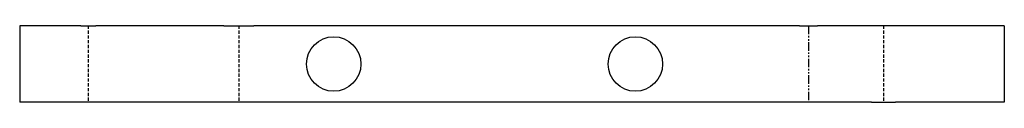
# Model space of a CAD drawing. Header units: millimetres. Extents: x 0 to 941, y 0 to 73.
import ezdxf

# ---------------------------------------------------------------- set-up
doc = ezdxf.new("R2010")
doc.units = ezdxf.units.MM
for name, pattern in [('SLD-İki-Kısa-Kesik-Çizgili-Uzun-Kesik-Çizgi', [15.748, 8.128, -1.524, 1.524, -1.524, 1.524, -1.524]), ('SLD-Kesik', [4.572, 3.048, -1.524]), ('SLD-Sürekli', [0])]:
    doc.linetypes.add(name, pattern=pattern)

msp = doc.modelspace()

# ---------------------------------------------------------------- linework, layer by layer
at = {"color": 7, "linetype": 'SLD-Sürekli', "lineweight": 25}
for p, q in [((0.4, 73.4), (0.4, 0.4)), ((58.75, 73.4), (0.4, 73.4)), ((58.75, 73.4), (72.99, 73.4)), ((195.35, 73.4), (72.99, 73.4)), ((195.35, 73.4), (223.83, 73.4)), ((745.16, 73.4), (223.83, 73.4)), ((745.16, 73.4), (762.25, 73.4)), ((813.77, 73.4), (762.25, 73.4)), ((836.55, 73.4), (813.77, 73.4)), ((940.57, 73.4), (836.55, 73.4)), ((940.57, 73.4), (940.57, 0.4)), ((58.75, 0.4), (0.4, 0.4)), ((72.99, 0.4), (58.75, 0.4)), ((195.35, 0.4), (72.99, 0.4)), ((223.83, 0.4), (195.35, 0.4)), ((745.16, 0.4), (223.83, 0.4)), ((762.25, 0.4), (745.16, 0.4)), ((813.77, 0.4), (762.25, 0.4)), ((813.77, 0.4), (836.55, 0.4)), ((940.57, 0.4), (836.55, 0.4))]:
    msp.add_line(p, q, dxfattribs=at)
at = {"color": 7, "linetype": 'SLD-Kesik'}
for p, q in [((65.87, 73.4), (65.87, 0.4)), ((209.59, 73.4), (209.59, 0.4)), ((825.16, 73.4), (825.16, 0.4))]:
    msp.add_line(p, q, dxfattribs=at)
at = {"color": 7, "linetype": 'SLD-İki-Kısa-Kesik-Çizgili-Uzun-Kesik-Çizgi'}
msp.add_line((753.71, 73.4), (753.71, 0.4), dxfattribs=at)
at = {"color": 7, "linetype": 'SLD-Sürekli', "lineweight": 25}
for centre in [(300.25, 36.9), (588.3, 36.9)]:
    msp.add_circle(centre, 26, dxfattribs=at)

doc.saveas('drawing.dxf')
